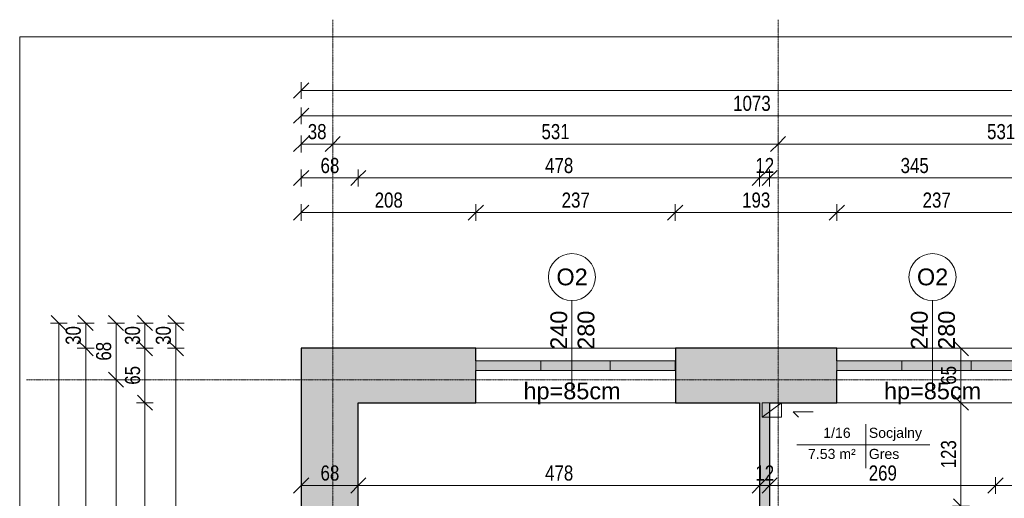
# Model space of a CAD drawing. Header units: centimetres. Extents: x 14785 to 20067, y -11124 to -8451.
# Tile 5 of 26: x 14785 to 15958, y -9022 to -8451. Entities that reach past the tile are written whole.
import ezdxf

# ---------------------------------------------------------------- set-up
doc = ezdxf.new("R2010")
doc.units = ezdxf.units.CM
doc.header["$XCLIPFRAME"] = 2
doc.linetypes.add('Linia siatki', pattern=[0.9925, 0.47, -0.2175, 0.0875, -0.2175])
doc.linetypes.add('Linia wyrównania', pattern=[0.32004, 0.16002, -0.16002])
for name, color, linetype, lineweight in [('A-ANNO-DIMS', 211, 'Continuous', 9), ('A-ANNO-DIMS-100', 211, 'Continuous', 9), ('A-AREA-IDEN', 2, 'Continuous', 9), ('A-DETL', 90, 'Continuous', 9), ('A-DETL-THIN', 151, 'Continuous', 9), ('A-GLAZ', 151, 'Continuous', 9), ('A-WALL', 113, 'Continuous', 9), ('A-WALL-PATT', 111, 'Continuous', 25), ('G-ANNO-REFR', 1, 'Linia wyrównania', 9), ('G-ANNO-TEXT', 231, 'Continuous', 9), ('S-GRID', 1, 'Continuous', 9)]:
    doc.layers.add(name, color=color, linetype=linetype, lineweight=lineweight)
doc.styles.add('Arial_1', font='arial.ttf', dxfattribs={"height": 12})
doc.styles.add('Arial_4', font='arial.ttf', dxfattribs={"width": 0.8, "height": 18})
doc.styles.add('Arial_5', font='arial.ttf', dxfattribs={"height": 20})
doc.dimstyles.new('Przekątna_-_1_8_mm_Arial', dxfattribs={"dimscale": 30.48, "dimtxt": 18.364669, "dimasz": 0.590551, "dimexe": 0.328084, "dimexo": 0.0625, "dimgap": 0.016404, "dimtad": 1, "dimdec": 0, "dimdsep": 46, "dimtxsty": 'Arial_4', "dimblk1": 'OBLIQUE', "dimblk2": 'OBLIQUE', "dimsah": 1, "dimcen": 0.09, "dimazin": 0, "dimtfac": 1, "dimtdec": 4, "dimtix": 1, "dimtmove": 0, "dimatfit": 3, "dimfxl": 0.328084, "dimfxlon": 1, "dimtvp": 1, "dimtolj": 1, "dimtzin": 0, "dimarcsym": 2})
picture_1 = doc.add_image_def('image1.png', size_in_pixel=(425, 587))

# ---------------------------------------------------------------- blocks, each defined once
blk = doc.blocks.new('Aluminum_2 szybowe - 160x140 wymiana-631342-4_Poziom piętra')
at = {"layer": 'A-GLAZ', "lineweight": 18}
for p, q in [((22.8, 20.2), (22.3, 20.2)), ((22.3, 8.7), (22.8, 8.7))]:
    blk.add_line(p, q, dxfattribs=at)
blk = doc.blocks.new('Aluminum_2 szybowe - 160x140 wymiana-V4-4_Poziom piętra')
at = {"layer": 'A-GLAZ'}
blk.add_hatch(color=256, dxfattribs=at).paths.add_polyline_path([(22.8, 8.7), (22.8, 20.2), (-137.2, 20.2), (-137.2, 8.7), (-31.7, 8.7)])
for p, q in [((-137.2, 20.2), (22.8, 20.2)), ((-137.2, 8.7), (-137.2, 20.2)), ((22.8, 20.2), (22.8, 8.7)), ((22.8, 8.7), (-137.2, 8.7))]:
    blk.add_line(p, q, dxfattribs=at)
blk = doc.blocks.new('Etyk_pom_1_mala - Etyk_pom_1_mala-219433-4_Poziom piętra')
at = {"layer": 'A-AREA-IDEN'}
for p, q in [((-0.096, 0.144), (-0.096, -0.378)), ((-0.915, -0.101), (0.666, -0.101))]:
    blk.add_line(p, q, dxfattribs=at)
blk = doc.blocks.new('DIMBLOCK3-4_Poziom piętra')
at = {"layer": 'A-ANNO-DIMS-100'}
for p, q in [((15120.6, -8681), (15120.6, -8671)), ((15120.6, -8681), (15129.6, -8672)), ((15328.6, -8681), (15328.6, -8671)), ((15328.6, -8681), (15337.6, -8672)), ((15120.6, -8681), (15111.6, -8690)), ((15120.6, -8681), (15328.6, -8681)), ((15120.6, -8681), (15120.6, -8691)), ((15328.6, -8681), (15319.6, -8690)), ((15328.6, -8681), (15328.6, -8691))]:
    blk.add_line(p, q, dxfattribs=at)
at = {"layer": 'A-ANNO-DIMS-100', "color": 0, "insert": (15208.1, -8657.1), "char_height": 18, "width": 39.668, "attachment_point": 1, "line_spacing_factor": 0.941778, "style": 'Arial_4'}
blk.add_mtext('208', dxfattribs=at)
blk = doc.blocks.new('_Oblique')
at = {"color": 0, "linetype": 'ByBlock', "lineweight": -2}
blk.add_line((-0.5, -0.5), (0.5, 0.5), dxfattribs=at)
blk = doc.blocks.new('DIMBLOCK4-4_Poziom piętra')
at = {"layer": 'A-ANNO-DIMS-100'}
for p, q in [((15328.6, -8681), (15328.6, -8671)), ((15328.6, -8681), (15337.6, -8672)), ((15566.1, -8681), (15566.1, -8671)), ((15566.1, -8681), (15575.1, -8672)), ((15328.6, -8681), (15319.6, -8690)), ((15328.6, -8681), (15566.1, -8681)), ((15328.6, -8681), (15328.6, -8691)), ((15566.1, -8681), (15557.1, -8690)), ((15566.1, -8681), (15566.1, -8691))]:
    blk.add_line(p, q, dxfattribs=at)
at = {"layer": 'A-ANNO-DIMS-100', "color": 0, "insert": (15430.8, -8657.1), "char_height": 18, "width": 39.668, "attachment_point": 1, "line_spacing_factor": 0.941778, "style": 'Arial_4'}
blk.add_mtext('237', dxfattribs=at)
blk = doc.blocks.new('DIMBLOCK5-4_Poziom piętra')
at = {"layer": 'A-ANNO-DIMS-100'}
for p, q in [((15566.1, -8681), (15566.1, -8671)), ((15566.1, -8681), (15575.1, -8672)), ((15758.6, -8681), (15758.6, -8671)), ((15758.6, -8681), (15767.6, -8672)), ((15566.1, -8681), (15557.1, -8690)), ((15566.1, -8681), (15758.6, -8681)), ((15566.1, -8681), (15566.1, -8691)), ((15758.6, -8681), (15749.6, -8690)), ((15758.6, -8681), (15758.6, -8691))]:
    blk.add_line(p, q, dxfattribs=at)
at = {"layer": 'A-ANNO-DIMS-100', "color": 0, "insert": (15645.8, -8657.1), "char_height": 18, "width": 39.668, "attachment_point": 1, "line_spacing_factor": 0.941778, "style": 'Arial_4'}
blk.add_mtext('193', dxfattribs=at)
blk = doc.blocks.new('DIMBLOCK6-4_Poziom piętra')
at = {"layer": 'A-ANNO-DIMS-100'}
for p, q in [((15758.6, -8681), (15758.6, -8671)), ((15758.6, -8681), (15767.6, -8672)), ((15996.1, -8681), (15996.1, -8671)), ((15996.1, -8681), (16005.1, -8672)), ((15758.6, -8681), (15749.6, -8690)), ((15758.6, -8681), (15996.1, -8681)), ((15758.6, -8681), (15758.6, -8691)), ((15996.1, -8681), (15987.1, -8690)), ((15996.1, -8681), (15996.1, -8691))]:
    blk.add_line(p, q, dxfattribs=at)
at = {"layer": 'A-ANNO-DIMS-100', "color": 0, "insert": (15860.8, -8657.1), "char_height": 18, "width": 39.668, "attachment_point": 1, "line_spacing_factor": 0.941778, "style": 'Arial_4'}
blk.add_mtext('237', dxfattribs=at)
blk = doc.blocks.new('DIMBLOCK20-4_Poziom piętra')
at = {"layer": 'A-ANNO-DIMS-100'}
for p, q in [((15120.6, -8639.8), (15120.6, -8629.8)), ((15120.6, -8639.8), (15129.6, -8630.8)), ((15188.6, -8639.8), (15188.6, -8629.8)), ((15188.6, -8639.8), (15197.6, -8630.8)), ((15120.6, -8639.8), (15111.6, -8648.8)), ((15120.6, -8639.8), (15188.6, -8639.8)), ((15120.6, -8639.8), (15120.6, -8649.8)), ((15188.6, -8639.8), (15179.6, -8648.8)), ((15188.6, -8639.8), (15188.6, -8649.8))]:
    blk.add_line(p, q, dxfattribs=at)
at = {"layer": 'A-ANNO-DIMS-100', "color": 0, "insert": (15143.6, -8615.9), "char_height": 18, "width": 26.445, "attachment_point": 1, "line_spacing_factor": 0.941778, "style": 'Arial_4'}
blk.add_mtext('68', dxfattribs=at)
blk = doc.blocks.new('DIMBLOCK21-4_Poziom piętra')
at = {"layer": 'A-ANNO-DIMS-100'}
for p, q in [((15188.6, -8639.8), (15188.6, -8629.8)), ((15188.6, -8639.8), (15197.6, -8630.8)), ((15666.6, -8639.8), (15666.6, -8629.8)), ((15666.6, -8639.8), (15675.6, -8630.8)), ((15188.6, -8639.8), (15179.6, -8648.8)), ((15188.6, -8639.8), (15666.6, -8639.8)), ((15188.6, -8639.8), (15188.6, -8649.8)), ((15666.6, -8639.8), (15657.6, -8648.8)), ((15666.6, -8639.8), (15666.6, -8649.8))]:
    blk.add_line(p, q, dxfattribs=at)
at = {"layer": 'A-ANNO-DIMS-100', "color": 0, "insert": (15411.1, -8615.9), "char_height": 18, "width": 39.668, "attachment_point": 1, "line_spacing_factor": 0.941778, "style": 'Arial_4'}
blk.add_mtext('478', dxfattribs=at)
blk = doc.blocks.new('DIMBLOCK22-4_Poziom piętra')
at = {"layer": 'A-ANNO-DIMS-100'}
for p, q in [((15666.6, -8639.8), (15666.6, -8629.8)), ((15666.6, -8639.8), (15675.6, -8630.8)), ((15678.6, -8639.8), (15678.6, -8629.8)), ((15678.6, -8639.8), (15687.6, -8630.8)), ((15666.6, -8639.8), (15657.6, -8648.8)), ((15666.6, -8639.8), (15678.6, -8639.8)), ((15666.6, -8639.8), (15666.6, -8649.8)), ((15678.6, -8639.8), (15669.6, -8648.8)), ((15678.6, -8639.8), (15678.6, -8649.8))]:
    blk.add_line(p, q, dxfattribs=at)
at = {"layer": 'A-ANNO-DIMS-100', "color": 0, "insert": (15661.6, -8615.9), "char_height": 18, "width": 26.445, "attachment_point": 1, "line_spacing_factor": 0.941778, "style": 'Arial_4'}
blk.add_mtext('12', dxfattribs=at)
blk = doc.blocks.new('DIMBLOCK23-4_Poziom piętra')
at = {"layer": 'A-ANNO-DIMS-100'}
for p, q in [((15678.6, -8639.8), (15678.6, -8629.8)), ((15678.6, -8639.8), (15687.6, -8630.8)), ((16023.6, -8639.8), (16023.6, -8629.8)), ((16023.6, -8639.8), (16032.6, -8630.8)), ((15678.6, -8639.8), (15669.6, -8648.8)), ((15678.6, -8639.8), (16023.6, -8639.8)), ((15678.6, -8639.8), (15678.6, -8649.8)), ((16023.6, -8639.8), (16014.6, -8648.8)), ((16023.6, -8639.8), (16023.6, -8649.8))]:
    blk.add_line(p, q, dxfattribs=at)
at = {"layer": 'A-ANNO-DIMS-100', "color": 0, "insert": (15834.6, -8615.9), "char_height": 18, "width": 39.668, "attachment_point": 1, "line_spacing_factor": 0.941778, "style": 'Arial_4'}
blk.add_mtext('345', dxfattribs=at)
blk = doc.blocks.new('DIMBLOCK36-4_Poziom piętra')
at = {"layer": 'A-ANNO-DIMS-100'}
for p, q in [((15120.6, -8599.3), (15120.6, -8589.3)), ((15120.6, -8599.3), (15129.6, -8590.3)), ((15158.1, -8599.3), (15158.1, -8589.3)), ((15158.1, -8599.3), (15167.1, -8590.3)), ((15120.6, -8599.3), (15111.6, -8608.3)), ((15120.6, -8599.3), (15158.1, -8599.3)), ((15120.6, -8599.3), (15120.6, -8609.3)), ((15158.1, -8599.3), (15149.1, -8608.3)), ((15158.1, -8599.3), (15158.1, -8609.3))]:
    blk.add_line(p, q, dxfattribs=at)
at = {"layer": 'A-ANNO-DIMS-100', "color": 0, "insert": (15128.4, -8575.5), "char_height": 18, "width": 26.445, "attachment_point": 1, "line_spacing_factor": 0.941778, "style": 'Arial_4'}
blk.add_mtext('38', dxfattribs=at)
blk = doc.blocks.new('DIMBLOCK37-4_Poziom piętra')
at = {"layer": 'A-ANNO-DIMS-100'}
for p, q in [((15158.1, -8599.3), (15158.1, -8589.3)), ((15158.1, -8599.3), (15167.1, -8590.3)), ((15688.6, -8599.3), (15688.6, -8589.3)), ((15688.6, -8599.3), (15697.6, -8590.3)), ((15158.1, -8599.3), (15149.1, -8608.3)), ((15158.1, -8599.3), (15688.6, -8599.3)), ((15158.1, -8599.3), (15158.1, -8609.3)), ((15688.6, -8599.3), (15679.6, -8608.3)), ((15688.6, -8599.3), (15688.6, -8609.3))]:
    blk.add_line(p, q, dxfattribs=at)
at = {"layer": 'A-ANNO-DIMS-100', "color": 0, "insert": (15406.8, -8575.5), "char_height": 18, "width": 39.668, "attachment_point": 1, "line_spacing_factor": 0.941778, "style": 'Arial_4'}
blk.add_mtext('531', dxfattribs=at)
blk = doc.blocks.new('DIMBLOCK38-4_Poziom piętra')
at = {"layer": 'A-ANNO-DIMS-100'}
for p, q in [((15688.6, -8599.3), (15688.6, -8589.3)), ((15688.6, -8599.3), (15697.6, -8590.3)), ((16219.6, -8599.3), (16219.6, -8589.3)), ((16219.6, -8599.3), (16228.6, -8590.3)), ((15688.6, -8599.3), (15679.6, -8608.3)), ((15688.6, -8599.3), (16219.6, -8599.3)), ((15688.6, -8599.3), (15688.6, -8609.3)), ((16219.6, -8599.3), (16210.6, -8608.3)), ((16219.6, -8599.3), (16219.6, -8609.3))]:
    blk.add_line(p, q, dxfattribs=at)
at = {"layer": 'A-ANNO-DIMS-100', "color": 0, "insert": (15937.6, -8575.5), "char_height": 18, "width": 39.668, "attachment_point": 1, "line_spacing_factor": 0.941778, "style": 'Arial_4'}
blk.add_mtext('531', dxfattribs=at)
blk = doc.blocks.new('DIMBLOCK44-4_Poziom piętra')
at = {"layer": 'A-ANNO-DIMS-100'}
for p, q in [((15120.6, -8565.6), (15120.6, -8555.6)), ((15120.6, -8565.6), (15129.6, -8556.6)), ((16193.6, -8565.6), (16193.6, -8555.6)), ((16193.6, -8565.6), (16202.6, -8556.6)), ((15120.6, -8565.6), (15111.6, -8574.6)), ((15120.6, -8565.6), (16193.6, -8565.6)), ((15120.6, -8565.6), (15120.6, -8575.6)), ((16193.6, -8565.6), (16184.6, -8574.6)), ((16193.6, -8565.6), (16193.6, -8575.6))]:
    blk.add_line(p, q, dxfattribs=at)
at = {"layer": 'A-ANNO-DIMS-100', "color": 0, "insert": (15635.1, -8541.8), "char_height": 18, "width": 52.89, "attachment_point": 1, "line_spacing_factor": 0.941778, "style": 'Arial_4'}
blk.add_mtext('1073', dxfattribs=at)
blk = doc.blocks.new('DIMBLOCK47-4_Poziom piętra')
at = {"layer": 'A-ANNO-DIMS-100'}
for p, q in [((15120.6, -8535.5), (15120.6, -8525.5)), ((15120.6, -8535.5), (15129.6, -8526.5)), ((17920.6, -8535.5), (17920.6, -8525.5)), ((17920.6, -8535.5), (17929.6, -8526.5)), ((15120.6, -8535.5), (15111.6, -8544.5)), ((15120.6, -8535.5), (17920.6, -8535.5)), ((15120.6, -8535.5), (15120.6, -8545.5)), ((17920.6, -8535.5), (17911.6, -8544.5)), ((17920.6, -8535.5), (17920.6, -8545.5))]:
    blk.add_line(p, q, dxfattribs=at)
at = {"layer": 'A-ANNO-DIMS-100', "color": 0, "insert": (16498.6, -8511.6), "char_height": 18, "width": 52.89, "attachment_point": 1, "line_spacing_factor": 0.941778, "style": 'Arial_4'}
blk.add_mtext('2800', dxfattribs=at)
blk = doc.blocks.new('DIMBLOCK50-4_Poziom piętra')
at = {"layer": 'A-ANNO-DIMS-100'}
for p, q in [((14971.2, -8842.7), (14961.2, -8842.7)), ((14971.2, -8842.7), (14962.2, -8833.7)), ((14971.2, -9384.5), (14971.2, -8842.7)), ((14971.2, -8842.7), (14980.2, -8851.7)), ((14971.2, -8842.7), (14981.2, -8842.7)), ((14971.2, -9384.5), (14962.2, -9375.5)), ((14971.2, -9384.5), (14961.2, -9384.5)), ((14971.2, -9384.5), (14980.2, -9393.5)), ((14971.2, -9384.5), (14981.2, -9384.5))]:
    blk.add_line(p, q, dxfattribs=at)
at = {"layer": 'A-ANNO-DIMS-100', "color": 0, "insert": (14947.3, -9130.2), "char_height": 18, "width": 39.668, "attachment_point": 1, "rotation": 90, "line_spacing_factor": 0.941778, "style": 'Arial_4'}
blk.add_mtext('542', dxfattribs=at)
blk = doc.blocks.new('DIMBLOCK51-4_Poziom piętra')
at = {"layer": 'A-ANNO-DIMS-100'}
for p, q in [((14971.2, -8812.7), (14962.2, -8803.7)), ((14971.2, -8812.7), (14961.2, -8812.7)), ((14971.2, -8842.7), (14971.2, -8812.7)), ((14971.2, -8812.7), (14980.2, -8821.7)), ((14971.2, -8812.7), (14981.2, -8812.7)), ((14971.2, -8842.7), (14961.2, -8842.7)), ((14971.2, -8842.7), (14962.2, -8833.7)), ((14971.2, -8842.7), (14980.2, -8851.7)), ((14971.2, -8842.7), (14981.2, -8842.7))]:
    blk.add_line(p, q, dxfattribs=at)
at = {"layer": 'A-ANNO-DIMS-100', "color": 0, "insert": (14947.3, -8838.7), "char_height": 18, "width": 26.445, "attachment_point": 1, "rotation": 90, "line_spacing_factor": 0.941778, "style": 'Arial_4'}
blk.add_mtext('30', dxfattribs=at)
blk = doc.blocks.new('DIMBLOCK52-4_Poziom piętra')
at = {"layer": 'A-ANNO-DIMS-100'}
for p, q in [((14934.4, -8812.7), (14925.4, -8803.7)), ((14934.4, -8812.7), (14924.4, -8812.7)), ((14934.4, -8812.7), (14934.4, -8842.7)), ((14934.4, -8812.7), (14943.4, -8821.7)), ((14934.4, -8812.7), (14944.4, -8812.7)), ((14934.4, -8842.7), (14924.4, -8842.7)), ((14934.4, -8842.7), (14925.4, -8833.7)), ((14934.4, -8842.7), (14943.4, -8851.7)), ((14934.4, -8842.7), (14944.4, -8842.7))]:
    blk.add_line(p, q, dxfattribs=at)
at = {"layer": 'A-ANNO-DIMS-100', "color": 0, "insert": (14910.6, -8838.7), "char_height": 18, "width": 26.445, "attachment_point": 1, "rotation": 90, "line_spacing_factor": 0.941778, "style": 'Arial_4'}
blk.add_mtext('30', dxfattribs=at)
blk = doc.blocks.new('DIMBLOCK53-4_Poziom piętra')
at = {"layer": 'A-ANNO-DIMS-100'}
for p, q in [((14934.4, -8842.7), (14924.4, -8842.7)), ((14934.4, -8842.7), (14925.4, -8833.7)), ((14934.4, -8842.7), (14934.4, -8907.7)), ((14934.4, -8842.7), (14943.4, -8851.7)), ((14934.4, -8842.7), (14944.4, -8842.7)), ((14934.4, -8907.7), (14925.4, -8898.7)), ((14934.4, -8907.7), (14924.4, -8907.7)), ((14934.4, -8907.7), (14943.4, -8916.7)), ((14934.4, -8907.7), (14944.4, -8907.7))]:
    blk.add_line(p, q, dxfattribs=at)
at = {"layer": 'A-ANNO-DIMS-100', "color": 0, "insert": (14910.6, -8886.2), "char_height": 18, "width": 26.445, "attachment_point": 1, "rotation": 90, "line_spacing_factor": 0.941778, "style": 'Arial_4'}
blk.add_mtext('65', dxfattribs=at)
blk = doc.blocks.new('DIMBLOCK54-4_Poziom piętra')
at = {"layer": 'A-ANNO-DIMS-100'}
for p, q in [((14934.4, -8907.7), (14925.4, -8898.7)), ((14934.4, -8907.7), (14924.4, -8907.7)), ((14934.4, -8907.7), (14934.4, -9365.2)), ((14934.4, -8907.7), (14943.4, -8916.7)), ((14934.4, -8907.7), (14944.4, -8907.7)), ((14934.4, -9365.2), (14925.4, -9356.2)), ((14934.4, -9365.2), (14924.4, -9365.2)), ((14934.4, -9365.2), (14943.4, -9374.2)), ((14934.4, -9365.2), (14944.4, -9365.2))]:
    blk.add_line(p, q, dxfattribs=at)
at = {"layer": 'A-ANNO-DIMS-100', "color": 0, "insert": (14910.6, -9153), "char_height": 18, "width": 39.668, "attachment_point": 1, "rotation": 90, "line_spacing_factor": 0.941778, "style": 'Arial_4'}
blk.add_mtext('458', dxfattribs=at)
blk = doc.blocks.new('DIMBLOCK63-4_Poziom piętra')
at = {"layer": 'A-ANNO-DIMS-100'}
for p, q in [((14900, -8880.2), (14891, -8871.2)), ((14900, -8880.2), (14890, -8880.2)), ((14900, -9368.7), (14900, -8880.2)), ((14900, -8880.2), (14909, -8889.2)), ((14900, -8880.2), (14910, -8880.2)), ((14900, -9368.7), (14890, -9368.7)), ((14900, -9368.7), (14891, -9359.7)), ((14900, -9368.7), (14909, -9377.7)), ((14900, -9368.7), (14910, -9368.7))]:
    blk.add_line(p, q, dxfattribs=at)
at = {"layer": 'A-ANNO-DIMS-100', "color": 0, "insert": (14876.2, -9141), "char_height": 18, "width": 39.668, "attachment_point": 1, "rotation": 90, "line_spacing_factor": 0.941778, "style": 'Arial_4'}
blk.add_mtext('489', dxfattribs=at)
blk = doc.blocks.new('DIMBLOCK64-4_Poziom piętra')
at = {"layer": 'A-ANNO-DIMS-100'}
for p, q in [((14900, -8812.7), (14891, -8803.7)), ((14900, -8812.7), (14890, -8812.7)), ((14900, -8880.2), (14900, -8812.7)), ((14900, -8812.7), (14909, -8821.7)), ((14900, -8812.7), (14910, -8812.7)), ((14900, -8880.2), (14891, -8871.2)), ((14900, -8880.2), (14890, -8880.2)), ((14900, -8880.2), (14909, -8889.2)), ((14900, -8880.2), (14910, -8880.2))]:
    blk.add_line(p, q, dxfattribs=at)
at = {"layer": 'A-ANNO-DIMS-100', "color": 0, "insert": (14876.2, -8857.5), "char_height": 18, "width": 26.445, "attachment_point": 1, "rotation": 90, "line_spacing_factor": 0.941778, "style": 'Arial_4'}
blk.add_mtext('68', dxfattribs=at)
blk = doc.blocks.new('DIMBLOCK65-4_Poziom piętra')
at = {"layer": 'A-ANNO-DIMS-100'}
for p, q in [((14863.9, -8842.7), (14853.9, -8842.7)), ((14863.9, -8842.7), (14854.9, -8833.7)), ((14863.9, -10415.7), (14863.9, -8842.7)), ((14863.9, -8842.7), (14872.9, -8851.7)), ((14863.9, -8842.7), (14873.9, -8842.7)), ((14863.9, -10415.7), (14854.9, -10406.7)), ((14863.9, -10415.7), (14853.9, -10415.7)), ((14863.9, -10415.7), (14872.9, -10424.7)), ((14863.9, -10415.7), (14873.9, -10415.7))]:
    blk.add_line(p, q, dxfattribs=at)
at = {"layer": 'A-ANNO-DIMS-100', "color": 0, "insert": (14840, -9651.3), "char_height": 18, "width": 52.89, "attachment_point": 1, "rotation": 90, "line_spacing_factor": 0.941778, "style": 'Arial_4'}
blk.add_mtext('1573', dxfattribs=at)
blk = doc.blocks.new('DIMBLOCK66-4_Poziom piętra')
at = {"layer": 'A-ANNO-DIMS-100'}
for p, q in [((14863.9, -8812.7), (14854.9, -8803.7)), ((14863.9, -8812.7), (14853.9, -8812.7)), ((14863.9, -8842.7), (14863.9, -8812.7)), ((14863.9, -8812.7), (14872.9, -8821.7)), ((14863.9, -8812.7), (14873.9, -8812.7)), ((14863.9, -8842.7), (14853.9, -8842.7)), ((14863.9, -8842.7), (14854.9, -8833.7)), ((14863.9, -8842.7), (14872.9, -8851.7)), ((14863.9, -8842.7), (14873.9, -8842.7))]:
    blk.add_line(p, q, dxfattribs=at)
at = {"layer": 'A-ANNO-DIMS-100', "color": 0, "insert": (14840, -8838.7), "char_height": 18, "width": 26.445, "attachment_point": 1, "rotation": 90, "line_spacing_factor": 0.941778, "style": 'Arial_4'}
blk.add_mtext('30', dxfattribs=at)
blk = doc.blocks.new('DIMBLOCK67-4_Poziom piętra')
at = {"layer": 'A-ANNO-DIMS-100'}
for p, q in [((14831.8, -8812.7), (14822.8, -8803.7)), ((14831.8, -8812.7), (14821.8, -8812.7)), ((14831.8, -10415.7), (14831.8, -8812.7)), ((14831.8, -8812.7), (14840.8, -8821.7)), ((14831.8, -8812.7), (14841.8, -8812.7)), ((14831.8, -10415.7), (14822.8, -10406.7)), ((14831.8, -10415.7), (14821.8, -10415.7)), ((14831.8, -10415.7), (14840.8, -10424.7)), ((14831.8, -10415.7), (14841.8, -10415.7))]:
    blk.add_line(p, q, dxfattribs=at)
at = {"layer": 'A-ANNO-DIMS-100', "color": 0, "insert": (14807.9, -9636.3), "char_height": 18, "width": 52.89, "attachment_point": 1, "rotation": 90, "line_spacing_factor": 0.941778, "style": 'Arial_4'}
blk.add_mtext('1603', dxfattribs=at)
blk = doc.blocks.new('DIMBLOCK217-4_Poziom piętra')
at = {"layer": 'A-ANNO-DIMS-100'}
for p, q in [((15906.5, -8907.7), (15897.5, -8898.7)), ((15906.5, -8907.7), (15896.5, -8907.7)), ((15906.5, -9031.1), (15906.5, -8907.7)), ((15906.5, -8907.7), (15915.5, -8916.7)), ((15906.5, -8907.7), (15916.5, -8907.7)), ((15906.5, -9031.1), (15896.5, -9031.1)), ((15906.5, -9031.1), (15897.5, -9022.1)), ((15906.5, -9031.1), (15915.5, -9040.1)), ((15906.5, -9031.1), (15916.5, -9031.1))]:
    blk.add_line(p, q, dxfattribs=at)
at = {"layer": 'A-ANNO-DIMS-100', "color": 0, "insert": (15882.7, -8985.9), "char_height": 18, "width": 39.668, "attachment_point": 1, "rotation": 90, "line_spacing_factor": 0.941778, "style": 'Arial_4'}
blk.add_mtext('123', dxfattribs=at)
blk = doc.blocks.new('DIMBLOCK218-4_Poziom piętra')
at = {"layer": 'A-ANNO-DIMS-100'}
for p, q in [((15906.5, -8842.7), (15896.5, -8842.7)), ((15906.5, -8842.7), (15897.5, -8833.7)), ((15906.5, -8907.7), (15906.5, -8842.7)), ((15906.5, -8842.7), (15915.5, -8851.7)), ((15906.5, -8842.7), (15916.5, -8842.7)), ((15906.5, -8907.7), (15897.5, -8898.7)), ((15906.5, -8907.7), (15896.5, -8907.7)), ((15906.5, -8907.7), (15915.5, -8916.7)), ((15906.5, -8907.7), (15916.5, -8907.7))]:
    blk.add_line(p, q, dxfattribs=at)
at = {"layer": 'A-ANNO-DIMS-100', "color": 0, "insert": (15882.7, -8886.2), "char_height": 18, "width": 26.445, "attachment_point": 1, "rotation": 90, "line_spacing_factor": 0.941778, "style": 'Arial_4'}
blk.add_mtext('65', dxfattribs=at)
blk = doc.blocks.new('DIMBLOCK219-4_Poziom piętra')
at = {"layer": 'A-ANNO-DIMS-100'}
for p, q in [((15120.6, -9006.3), (15111.6, -9015.3)), ((15120.6, -9006.3), (15120.6, -8996.3)), ((15120.6, -9006.3), (15129.6, -8997.3)), ((15120.6, -9006.3), (15188.6, -9006.3)), ((15120.6, -9006.3), (15120.6, -9016.3)), ((15188.6, -9006.3), (15179.6, -9015.3)), ((15188.6, -9006.3), (15188.6, -8996.3)), ((15188.6, -9006.3), (15197.6, -8997.3)), ((15188.6, -9006.3), (15188.6, -9016.3))]:
    blk.add_line(p, q, dxfattribs=at)
at = {"layer": 'A-ANNO-DIMS-100', "color": 0, "insert": (15143.6, -8982.4), "char_height": 18, "width": 26.445, "attachment_point": 1, "line_spacing_factor": 0.941778, "style": 'Arial_4'}
blk.add_mtext('68', dxfattribs=at)
blk = doc.blocks.new('DIMBLOCK220-4_Poziom piętra')
at = {"layer": 'A-ANNO-DIMS-100'}
for p, q in [((15188.6, -9006.3), (15179.6, -9015.3)), ((15188.6, -9006.3), (15188.6, -8996.3)), ((15188.6, -9006.3), (15197.6, -8997.3)), ((15188.6, -9006.3), (15666.6, -9006.3)), ((15188.6, -9006.3), (15188.6, -9016.3)), ((15666.6, -9006.3), (15657.6, -9015.3)), ((15666.6, -9006.3), (15666.6, -8996.3)), ((15666.6, -9006.3), (15675.6, -8997.3)), ((15666.6, -9006.3), (15666.6, -9016.3))]:
    blk.add_line(p, q, dxfattribs=at)
at = {"layer": 'A-ANNO-DIMS-100', "color": 0, "insert": (15411.1, -8982.4), "char_height": 18, "width": 39.668, "attachment_point": 1, "line_spacing_factor": 0.941778, "style": 'Arial_4'}
blk.add_mtext('478', dxfattribs=at)
blk = doc.blocks.new('DIMBLOCK221-4_Poziom piętra')
at = {"layer": 'A-ANNO-DIMS-100'}
for p, q in [((15666.6, -9006.3), (15657.6, -9015.3)), ((15666.6, -9006.3), (15666.6, -8996.3)), ((15666.6, -9006.3), (15675.6, -8997.3)), ((15666.6, -9006.3), (15678.6, -9006.3)), ((15666.6, -9006.3), (15666.6, -9016.3)), ((15678.6, -9006.3), (15669.6, -9015.3)), ((15678.6, -9006.3), (15678.6, -8996.3)), ((15678.6, -9006.3), (15687.6, -8997.3)), ((15678.6, -9006.3), (15678.6, -9016.3))]:
    blk.add_line(p, q, dxfattribs=at)
at = {"layer": 'A-ANNO-DIMS-100', "color": 0, "insert": (15661.6, -8982.4), "char_height": 18, "width": 26.445, "attachment_point": 1, "line_spacing_factor": 0.941778, "style": 'Arial_4'}
blk.add_mtext('12', dxfattribs=at)
blk = doc.blocks.new('DIMBLOCK222-4_Poziom piętra')
at = {"layer": 'A-ANNO-DIMS-100'}
for p, q in [((15678.6, -9006.3), (15669.6, -9015.3)), ((15678.6, -9006.3), (15678.6, -8996.3)), ((15678.6, -9006.3), (15687.6, -8997.3)), ((15678.6, -9006.3), (15947.6, -9006.3)), ((15678.6, -9006.3), (15678.6, -9016.3)), ((15947.6, -9006.3), (15938.6, -9015.3)), ((15947.6, -9006.3), (15947.6, -8996.3)), ((15947.6, -9006.3), (15956.6, -8997.3)), ((15947.6, -9006.3), (15947.6, -9016.3))]:
    blk.add_line(p, q, dxfattribs=at)
at = {"layer": 'A-ANNO-DIMS-100', "color": 0, "insert": (15796.6, -8982.4), "char_height": 18, "width": 39.668, "attachment_point": 1, "line_spacing_factor": 0.941778, "style": 'Arial_4'}
blk.add_mtext('269', dxfattribs=at)
blk = doc.blocks.new('DIMBLOCK223-4_Poziom piętra')
at = {"layer": 'A-ANNO-DIMS-100'}
for p, q in [((15947.6, -9006.3), (15938.6, -9015.3)), ((15947.6, -9006.3), (15947.6, -8996.3)), ((15947.6, -9006.3), (15956.6, -8997.3)), ((15947.6, -9006.3), (16023.6, -9006.3)), ((15947.6, -9006.3), (15947.6, -9016.3)), ((16023.6, -9006.3), (16014.6, -9015.3)), ((16023.6, -9006.3), (16023.6, -8996.3)), ((16023.6, -9006.3), (16032.6, -8997.3)), ((16023.6, -9006.3), (16023.6, -9016.3))]:
    blk.add_line(p, q, dxfattribs=at)
at = {"layer": 'A-ANNO-DIMS-100', "color": 0, "insert": (15974.6, -8982.4), "char_height": 18, "width": 26.445, "attachment_point": 1, "line_spacing_factor": 0.941778, "style": 'Arial_4'}
blk.add_mtext('76', dxfattribs=at)

msp = doc.modelspace()

# ---------------------------------------------------------------- hatches: boundary and pattern name
at = {"layer": 'A-WALL-PATT', "lineweight": 9}
h = msp.add_hatch(color=256, dxfattribs=at)
h.paths.add_polyline_path([(15120.62, -10415.71), (15188.62, -10415.71), (15188.62, -9574.54), (15120.62, -9574.54), (15120.62, -9747.37)])
h.paths.add_polyline_path([(15120.62, -9384.54), (15188.62, -9384.54), (15188.62, -8842.71), (15120.62, -8842.71), (15120.62, -9109.4)])
h = msp.add_hatch(color=256, dxfattribs=at)
h.paths.add_polyline_path([(15666.62, -8907.71), (15672.62, -8907.71), (15672.62, -8842.71), (15566.62, -8842.71), (15566.62, -8907.71)])
h.paths.add_polyline_path([(15188.62, -8907.71), (15328.62, -8907.71), (15328.62, -8842.71), (15188.62, -8842.71), (15188.62, -8869.14)])
h = msp.add_hatch(color=256, dxfattribs=at)
h.paths.add_polyline_path([(16035.62, -8907.71), (16193.62, -8907.71), (16193.62, -8842.71), (15996.08, -8842.71), (15996.08, -8907.71), (16023.62, -8907.71)])
h.paths.add_polyline_path([(15678.62, -8907.71), (15758.62, -8907.71), (15758.57, -8842.71), (15672.62, -8842.71), (15672.62, -8907.71)])
msp.add_hatch(color=256, dxfattribs=at).paths.add_polyline_path([(15678.62, -9365.21), (15678.62, -8907.71), (15666.62, -8907.71), (15666.62, -9365.21)])

# ---------------------------------------------------------------- linework, layer by layer
at = {"layer": 'A-DETL', "lineweight": 18}
for p, q in [((15692.62, -8907.71), (15669.62, -8907.71)), ((15669.62, -8907.71), (15669.62, -8924.92)), ((15692.62, -8907.71), (15669.62, -8924.92)), ((15692.62, -8924.92), (15692.62, -8907.71)), ((15669.62, -8924.92), (15692.62, -8924.92)), ((15692.62, -8924.92), (15669.62, -8924.92)), ((15706.56, -8918.54), (15730.56, -8918.54)), ((15730.56, -8918.54), (15706.56, -8918.54)), ((15706.56, -8918.54), (15712.94, -8924.92))]:
    msp.add_line(p, q, dxfattribs=at)
at = {"layer": 'A-DETL-THIN'}
for p, q in [((15443.12, -8785.82), (15443.12, -8895.82)), ((15872.58, -8785.82), (15872.58, -8895.82))]:
    msp.add_line(p, q, dxfattribs=at)
for centre in [(15443.12, -8757.82), (15872.58, -8757.82)]:
    msp.add_circle(centre, 28, dxfattribs=at)
at = {"layer": 'A-WALL', "lineweight": 25}
for p, q in [((15120.62, -8842.71), (15120.62, -9384.54)), ((15328.62, -8842.71), (15120.62, -8842.71)), ((15328.62, -8857.71), (15328.62, -8842.71)), ((15758.62, -8842.71), (15566.62, -8842.71)), ((15566.62, -8842.71), (15566.62, -8907.71)), ((15758.62, -8857.71), (15758.62, -8842.71)), ((15328.62, -8907.71), (15328.62, -8869.14)), ((15758.62, -8907.71), (15758.62, -8869.14)), ((15188.62, -9365.21), (15188.62, -8907.71)), ((15188.62, -8907.71), (15328.62, -8907.71)), ((15566.62, -8907.71), (15666.62, -8907.71)), ((15666.62, -8907.71), (15666.62, -9365.21)), ((15678.62, -9152.71), (15678.62, -8907.71)), ((15678.62, -8907.71), (15758.62, -8907.71))]:
    msp.add_line(p, q, dxfattribs=at)
at = {"layer": 'A-WALL'}
for p, q in [((15328.62, -8842.71), (15566.62, -8842.71)), ((15758.62, -8842.71), (15996.08, -8842.71)), ((15566.62, -8907.71), (15328.62, -8907.71)), ((15996.08, -8907.71), (15758.62, -8907.71))]:
    msp.add_line(p, q, dxfattribs=at)
at = {"layer": 'S-GRID', "linetype": 'Linia siatki'}
for p, q in [((15158.12, -8451.11), (15158.12, -11063.66)), ((15688.62, -8451.11), (15688.62, -11063.66)), ((14793.33, -8880.21), (18286.21, -8880.21))]:
    msp.add_line(p, q, dxfattribs=at)

# ---------------------------------------------------------------- block references
at = {"layer": 'A-AREA-IDEN', "xscale": 99.99999999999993, "yscale": 99.99999999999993, "zscale": 99.99999999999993}
msp.add_blockref('Etyk_pom_1_mala - Etyk_pom_1_mala-219433-4_Poziom piętra', (15802.65, -8947.66), dxfattribs=at)
at = {"layer": 'A-GLAZ'}
for name, p in [('Aluminum_2 szybowe - 160x140 wymiana-V4-4_Poziom piętra', (15465.78, -8877.87)), ('Aluminum_2 szybowe - 160x140 wymiana-V4-4_Poziom piętra', (15543.24, -8877.87)), ('Aluminum_2 szybowe - 160x140 wymiana-631342-4_Poziom piętra', (15543.78, -8877.87)), ('Aluminum_2 szybowe - 160x140 wymiana-V4-4_Poziom piętra', (15895.78, -8877.87)), ('Aluminum_2 szybowe - 160x140 wymiana-V4-4_Poziom piętra', (15973.24, -8877.87))]:
    msp.add_blockref(name, p, dxfattribs=at)

# ---------------------------------------------------------------- texts
at = {"layer": 'A-AREA-IDEN', "char_height": 12, "attachment_point": 1, "style": 'Arial_1'}
for s, insert, width in [('1/16', (15742.46, -8937.49), 42.4894), ('Socjalny', (15796.74, -8937.49), 82.5738), ('7.53 m²', (15724.33, -8962.66), 73.7552), ('Gres', (15796.74, -8962.66), 47.2996)]:
    msp.add_mtext(s, dxfattribs=dict(at, insert=insert, width=width))
at = {"layer": 'G-ANNO-TEXT', "color": 7, "char_height": 20, "attachment_point": 1, "style": 'Arial_5'}
for s, insert, width in [('O2', (15424.6, -8747.7), 45.6962), ('O2', (15854.06, -8747.7), 45.6962), ('hp=85cm', (15385.37, -8883.55), 143.5021), ('hp=85cm', (15814.83, -8883.55), 143.5021)]:
    msp.add_mtext(s, dxfattribs=dict(at, insert=insert, width=width))
at = {"layer": 'G-ANNO-TEXT', "color": 7, "char_height": 20, "width": 57.7215, "attachment_point": 1, "rotation": 90, "style": 'Arial_5'}
for s, insert in [('240', (15417.39, -8844.54)), ('280', (15449.8, -8844.54)), ('240', (15846.85, -8844.54)), ('280', (15879.26, -8844.54))]:
    msp.add_mtext(s, dxfattribs=dict(at, insert=insert))

# ---------------------------------------------------------------- dimensions: what is measured, and where the dimension line sits
at = {"layer": 'A-ANNO-DIMS'}
for base, p1, p2, override, picture, middle in [((17920.62, -8535.51), (15120.62, -8545.51), (17920.62, -8545.51), {"dimpost": '<>', "dimfxl": 2800}, 'DIMBLOCK47-4_Poziom piętra', (16520.62, -8525.82)), ((16193.62, -8565.63), (15120.62, -8575.63), (16193.62, -8575.63), {"dimpost": '<>', "dimfxl": 1073}, 'DIMBLOCK44-4_Poziom piętra', (15657.12, -8555.94)), ((15158.12255481, -8599.34499883), (15120.62255481, -8609.34499883), (15158.12255481, -8589.34499883), {"dimpost": '<>', "dimfxl": 42.5}, 'DIMBLOCK36-4_Poziom piętra', (15139.37255481, -8589.64854584)), ((15688.62255481, -8599.34499883), (15158.12255481, -8589.34499883), (15688.62255481, -8589.34499883), {"dimpost": '<>', "dimfxl": 530.5}, 'DIMBLOCK37-4_Poziom piętra', (15423.37255481, -8589.64854584)), ((16219.62, -8599.34), (15688.62, -8589.34), (16219.62, -8589.34), {"dimpost": '<>', "dimfxl": 531}, 'DIMBLOCK38-4_Poziom piętra', (15954.12, -8589.65)), ((15188.62, -8639.81), (15120.62, -8649.81), (15188.62, -8649.81), {"dimpost": '<>', "dimfxl": 68}, 'DIMBLOCK20-4_Poziom piętra', (15154.62, -8630.11)), ((15666.62, -8639.81), (15188.62, -8649.81), (15666.62, -8649.81), {"dimpost": '<>', "dimfxl": 478}, 'DIMBLOCK21-4_Poziom piętra', (15427.62, -8630.11)), ((15678.62, -8639.81), (15666.62, -8649.81), (15678.62, -8649.81), {"dimpost": '<>', "dimfxl": 12}, 'DIMBLOCK22-4_Poziom piętra', (15672.62, -8630.27)), ((16023.62, -8639.81), (15678.62, -8649.81), (16023.62, -8649.81), {"dimpost": '<>', "dimfxl": 345}, 'DIMBLOCK23-4_Poziom piętra', (15851.12, -8630.11)), ((15328.62, -8680.96), (15120.62, -8690.96), (15328.62, -8690.96), {"dimpost": '<>', "dimfxl": 208}, 'DIMBLOCK3-4_Poziom piętra', (15224.62, -8671.27)), ((15566.08, -8680.96), (15328.62, -8690.96), (15566.08, -8690.96), {"dimpost": '<>', "dimfxl": 237.46}, 'DIMBLOCK4-4_Poziom piętra', (15447.35, -8671.27)), ((15758.62, -8680.96), (15566.08, -8690.96), (15758.62, -8690.96), {"dimpost": '<>', "dimfxl": 192.54}, 'DIMBLOCK5-4_Poziom piętra', (15662.35, -8671.27)), ((15996.08, -8680.96), (15758.62, -8690.96), (15996.08, -8690.96), {"dimpost": '<>', "dimfxl": 237.46}, 'DIMBLOCK6-4_Poziom piętra', (15877.35, -8671.27)), ((15188.62, -9006.27), (15120.62, -8996.27), (15188.62, -8996.27), {"dimpost": '<>', "dimfxl": 68}, 'DIMBLOCK219-4_Poziom piętra', (15154.62, -8996.58)), ((15666.62, -9006.27), (15188.62, -8996.27), (15666.62, -8996.27), {"dimpost": '<>', "dimfxl": 478}, 'DIMBLOCK220-4_Poziom piętra', (15427.62, -8996.58)), ((15678.62, -9006.27), (15666.62, -8996.27), (15678.62, -8996.27), {"dimpost": '<>', "dimfxl": 12}, 'DIMBLOCK221-4_Poziom piętra', (15672.62, -8996.73)), ((15947.62, -9006.27), (15678.62, -8996.27), (15947.62, -9016.27), {"dimpost": '<>', "dimfxl": 269.74247}, 'DIMBLOCK222-4_Poziom piętra', (15813.12, -8996.58)), ((16023.62, -9006.27), (15947.62, -9016.27), (16023.62, -8996.27), {"dimpost": '<>', "dimfxl": 78.587531}, 'DIMBLOCK223-4_Poziom piętra', (15985.62, -8996.58))]:
    dim = msp.add_linear_dim(base=base, p1=p1, p2=p2, dimstyle='Przekątna_-_1_8_mm_Arial', override=override, dxfattribs=at)
    dim.commit()
    dim.dimension.update_dxf_attribs({"geometry": picture, "text_midpoint": middle})
for base, p1, p2, override, picture, middle in [((14831.77, -8812.71), (14841.77, -10415.71), (14841.77, -8812.71), {"dimpost": '<>', "dimfxl": 1603}, 'DIMBLOCK67-4_Poziom piętra', (14822.07, -9614.21)), ((14863.85, -8812.71), (14873.85, -8842.71), (14873.85, -8812.71), {"dimpost": '<>', "dimfxl": 30}, 'DIMBLOCK66-4_Poziom piętra', (14854.16, -8827.71)), ((14900.03401854, -8812.7148915), (14890.03401854, -8880.2148915), (14910.03401854, -8812.7148915), {"dimpost": '<>', "dimfxl": 70.400639}, 'DIMBLOCK64-4_Poziom piętra', (14890.34370471, -8846.4648915)), ((14934.42, -8842.71), (14944.42, -8812.71), (14944.42, -8842.71), {"dimpost": '<>', "dimfxl": 30}, 'DIMBLOCK52-4_Poziom piętra', (14924.72, -8827.71)), ((14971.21, -8812.71), (14981.21, -8842.71), (14981.21, -8812.71), {"dimpost": '<>', "dimfxl": 30}, 'DIMBLOCK51-4_Poziom piętra', (14961.52, -8827.71)), ((14863.85, -8842.71), (14873.85, -10415.71), (14873.85, -8842.71), {"dimpost": '<>', "dimfxl": 1573}, 'DIMBLOCK65-4_Poziom piętra', (14854.16, -9629.21)), ((14934.42, -8907.71), (14944.42, -8842.71), (14944.42, -8907.71), {"dimpost": '<>', "dimfxl": 65}, 'DIMBLOCK53-4_Poziom piętra', (14924.73, -8875.21)), ((14971.21, -8842.71), (14981.21, -9384.54), (14981.21, -8842.71), {"dimpost": '<>', "dimfxl": 541.83}, 'DIMBLOCK50-4_Poziom piętra', (14961.52, -9113.63)), ((15906.52, -8842.71), (15896.52, -8907.71), (15896.52, -8842.71), {"dimpost": '<>', "dimfxl": 65}, 'DIMBLOCK218-4_Poziom piętra', (15896.83, -8875.21)), ((14900.03401854, -8880.2148915), (14890.03401854, -9368.7148915), (14890.03401854, -8880.2148915), {"dimpost": '<>', "dimfxl": 488.5}, 'DIMBLOCK63-4_Poziom piętra', (14890.34370471, -9124.4648915)), ((14934.41816449, -9365.2148915), (14944.41816449, -8907.7148915), (14944.41816449, -9365.2148915), {"dimpost": '<>', "dimfxl": 457.5}, 'DIMBLOCK54-4_Poziom piętra', (14924.72785065, -9136.4648915)), ((15906.52, -8907.71), (15916.52, -9031.08), (15896.52, -8907.71), {"dimpost": '<>', "dimfxl": 124.975691}, 'DIMBLOCK217-4_Poziom piętra', (15896.83, -8969.4))]:
    dim = msp.add_linear_dim(base=base, p1=p1, p2=p2, angle=90, dimstyle='Przekątna_-_1_8_mm_Arial', override=override, dxfattribs=at)
    dim.commit()
    dim.dimension.update_dxf_attribs({"geometry": picture, "text_midpoint": middle})

# ---------------------------------------------------------------- pictures from other files: only their frames are drawn
at = {"layer": 'G-ANNO-REFR'}
image = msp.add_image(picture_1, insert=(13294.02, -10599.16), size_in_units=(1499.31, 2070.81), dxfattribs=at)
image.set_boundary_path([(422.208, 706.731), (422.208, -16.598), (1893.711, -16.598), (1893.711, 706.731), (422.208, 706.731)])
image.dxf.flags = 15

doc.saveas('drawing.dxf')
